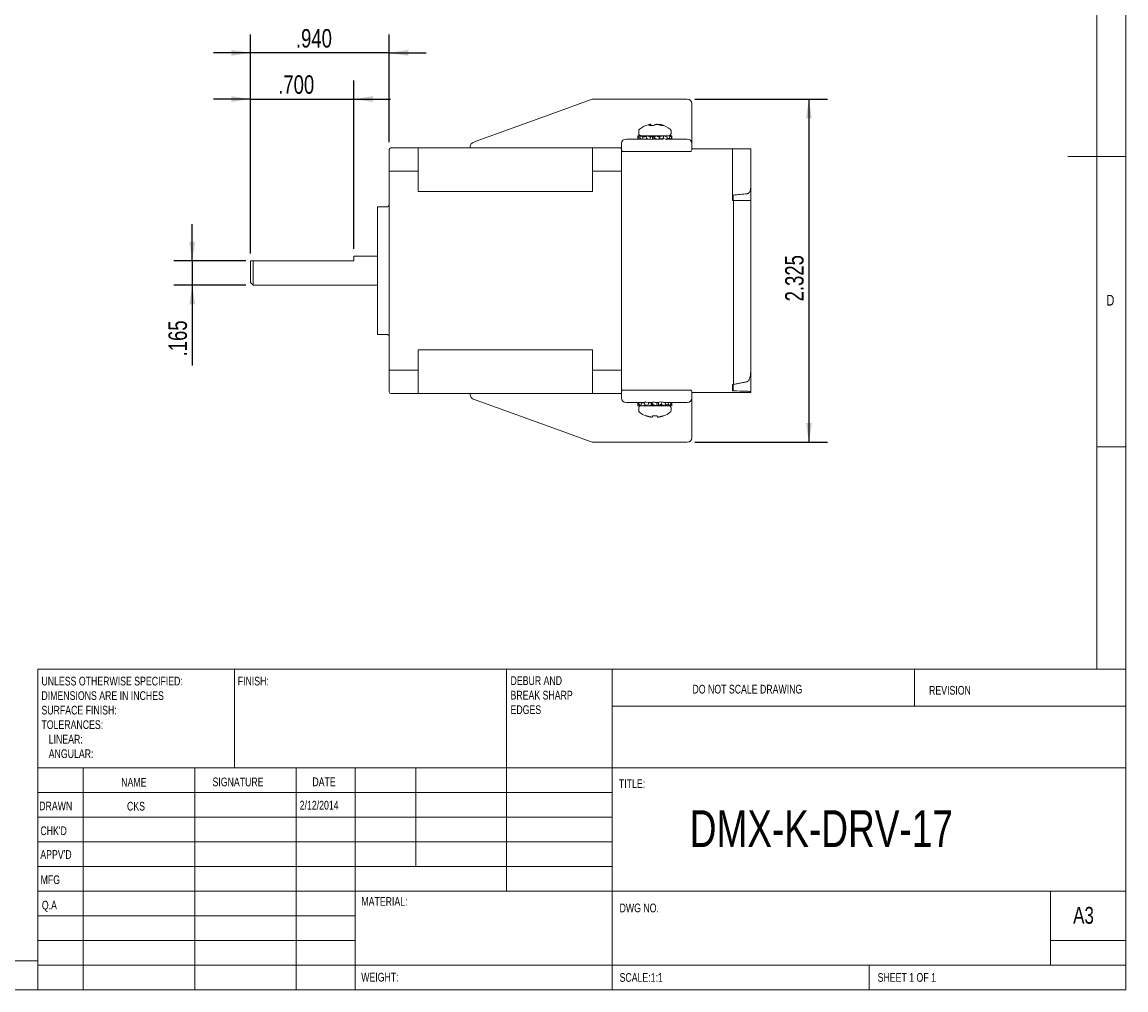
# Model space of a CAD drawing. Header units: inches. Extents: x 0.2 to 16.3, y 0.2 to 11.5.
# Tile 3 of 4: x 8.9 to 16.3, y 0.2 to 6.8. Entities that reach past the tile are written whole.
import ezdxf

# ---------------------------------------------------------------- set-up
doc = ezdxf.new("R2010")
doc.units = ezdxf.units.IN
doc.header["$MEASUREMENT"] = 0
doc.layers.add('FORMAT', color=7, linetype='Continuous')
doc.styles.add('SLDTEXTSTYLE0', font='TXT', dxfattribs={"width": 0.75})
doc.dimstyles.new('SLDDIMSTYLE3', dxfattribs={"dimtxt": 0.125, "dimasz": 0.13, "dimexe": 0, "dimexo": 0.0625, "dimgap": 0.03125, "dimtad": 2, "dimdec": 3, "dimzin": 12, "dimdsep": 46, "dimtxsty": 'Standard', "dimsah": 1, "dimcen": 0.09, "dimadec": 0, "dimazin": 0, "dimtfac": 1, "dimtdec": 3, "dimtofl": 0, "dimtmove": 0, "dimatfit": 3, "dimfxl": 1, "dimtolj": 1, "dimtzin": 12, "dimarcsym": 0})
doc.dimstyles.new('SLDDIMSTYLE4', dxfattribs={"dimtxt": 0.125, "dimasz": 0.13, "dimexe": 0, "dimexo": 0.0625, "dimgap": 0.03125, "dimtad": 2, "dimdec": 3, "dimzin": 12, "dimdsep": 46, "dimtxsty": 'Standard', "dimsah": 1, "dimcen": 0.09, "dimadec": 0, "dimazin": 0, "dimtfac": 1, "dimtdec": 3, "dimtofl": 0, "dimtmove": 0, "dimatfit": 3, "dimfxl": 1, "dimtolj": 1, "dimtzin": 12, "dimarcsym": 0})
doc.dimstyles.new('SLDDIMSTYLE5', dxfattribs={"dimtxt": 0.125, "dimasz": 0.13, "dimexe": 0, "dimexo": 0.0625, "dimgap": 0.03125, "dimtad": 2, "dimdec": 3, "dimzin": 4, "dimdsep": 46, "dimtxsty": 'Standard', "dimsah": 1, "dimcen": 0.09, "dimadec": 0, "dimazin": 0, "dimtfac": 1, "dimtdec": 3, "dimtofl": 0, "dimtmove": 0, "dimatfit": 3, "dimfxl": 1, "dimtolj": 1, "dimtzin": 12, "dimarcsym": 0})

# ---------------------------------------------------------------- blocks, each defined once
blk = doc.blocks.new('SW_NOTE_0')
at = {"color": 0, "linetype": 'Continuous', "lineweight": 0, "attachment_point": 1, "style": 'SLDTEXTSTYLE0'}
for s, insert, char_height in [('DEBUR AND ', (0, 0.0761), 0.05906), ('BREAK SHARP ', (0, -0.0223), 0.059055), ('EDGES', (0, -0.1207), 0.05906)]:
    blk.add_mtext(s, dxfattribs=dict(at, insert=insert, char_height=char_height))
blk = doc.blocks.new('SW_NOTE_1')
at = {"color": 0, "linetype": 'Continuous', "lineweight": 0, "attachment_point": 1, "style": 'SLDTEXTSTYLE0'}
for s, insert, char_height in [('UNLESS OTHERWISE SPECIFIED:', (0, 0.0761), 0.059055), ('DIMENSIONS ARE IN INCHES', (0, -0.0223), 0.059055), ('SURFACE FINISH:', (0, -0.1207), 0.059055), ('TOLERANCES:', (0, -0.2191), 0.059055), ('   LINEAR:', (0, -0.3176), 0.05906), ('   ANGULAR:', (0, -0.416), 0.059055)]:
    blk.add_mtext(s, dxfattribs=dict(at, insert=insert, char_height=char_height))
blk = doc.blocks.new('*D7')
at = {"layer": 'FORMAT'}
for p, q in [((13.4173, 6.2346), (14.316, 6.2346)), ((14.191, 6.2346), (14.191, 3.9092)), ((13.4173, 3.9092), (14.316, 3.9092))]:
    blk.add_line(p, q, dxfattribs=at)
for points in [[(14.191, 6.2346), (14.171, 6.1046), (14.211, 6.1046)], [(14.191, 3.9092), (14.211, 4.0392), (14.171, 4.0392)]]:
    blk.add_solid(points, dxfattribs=at)
at = {"layer": 'FORMAT', "insert": (14.0299, 4.8641), "char_height": 0.125, "attachment_point": 1, "rotation": 90, "style": 'SLDTEXTSTYLE0'}
blk.add_mtext('2.325', dxfattribs=at)
blk = doc.blocks.new('*D8')
at = {"layer": 'FORMAT'}
for p, q in [((10.0137, 5.1384), (10.0137, 5.3884)), ((10.3771, 5.1384), (9.8887, 5.1384)), ((10.0137, 5.1384), (10.0137, 4.9735)), ((10.3771, 4.9735), (9.8887, 4.9735)), ((10.0137, 4.9735), (10.0137, 4.4286))]:
    blk.add_line(p, q, dxfattribs=at)
for points in [[(10.0137, 5.1384), (10.0337, 5.2684), (9.9937, 5.2684)], [(10.0137, 4.9735), (9.9937, 4.8435), (10.0337, 4.8435)]]:
    blk.add_solid(points, dxfattribs=at)
at = {"layer": 'FORMAT', "insert": (9.8525, 4.4911), "char_height": 0.125, "attachment_point": 1, "rotation": 90, "style": 'SLDTEXTSTYLE0'}
blk.add_mtext('.165', dxfattribs=at)
blk = doc.blocks.new('*D9')
at = {"layer": 'FORMAT'}
for p, q in [((10.4074, 5.1884), (10.4074, 6.3601)), ((11.1074, 5.2203), (11.1074, 6.3601)), ((10.4074, 6.2351), (10.1574, 6.2351)), ((10.4074, 6.2351), (11.1074, 6.2351)), ((11.1074, 6.2351), (11.3574, 6.2351))]:
    blk.add_line(p, q, dxfattribs=at)
for points in [[(10.4074, 6.2351), (10.2774, 6.2551), (10.2774, 6.2151)], [(11.1074, 6.2351), (11.2374, 6.2151), (11.2374, 6.2551)]]:
    blk.add_solid(points, dxfattribs=at)
at = {"layer": 'FORMAT', "insert": (10.5958, 6.3962), "char_height": 0.125, "attachment_point": 1, "style": 'SLDTEXTSTYLE0'}
blk.add_mtext('.700', dxfattribs=at)
blk = doc.blocks.new('*D10')
at = {"layer": 'FORMAT'}
for p, q in [((10.4074, 5.1884), (10.4074, 6.6736)), ((11.3475, 5.9428), (11.3475, 6.6736)), ((10.4074, 6.5486), (10.1574, 6.5486)), ((11.3475, 6.5486), (10.4074, 6.5486)), ((11.3475, 6.5486), (11.5975, 6.5486))]:
    blk.add_line(p, q, dxfattribs=at)
for points in [[(10.4074, 6.5486), (10.2774, 6.5686), (10.2774, 6.5286)], [(11.3475, 6.5486), (11.4775, 6.5286), (11.4775, 6.5686)]]:
    blk.add_solid(points, dxfattribs=at)
at = {"layer": 'FORMAT', "insert": (10.7159, 6.7097), "char_height": 0.125, "attachment_point": 1, "style": 'SLDTEXTSTYLE0'}
blk.add_mtext('.940', dxfattribs=at)

msp = doc.modelspace()

# ---------------------------------------------------------------- linework, layer by layer
at = {"color": 7, "linetype": 'Continuous', "lineweight": 0}
for p, q in [((16.3386, 0.1969), (16.3386, 11.4961)), ((16.1417, 11.2992), (16.1417, 2.372)), ((16.3386, 5.8465), (15.9449, 5.8465)), ((16.1417, 3.878), (16.3386, 3.878)), ((8.9685, 2.372), (16.3386, 2.372)), ((8.9685, 2.372), (8.9685, 0.1969)), ((10.2992, 1.7028), (10.2992, 2.372)), ((12.1417, 2.372), (12.1417, 0.8661)), ((12.8583, 2.372), (12.8583, 0.1969)), ((14.9055, 2.1211), (14.9055, 2.372)), ((16.3386, 2.1211), (12.8583, 2.1211)), ((16.3386, 1.7028), (8.9685, 1.7028)), ((9.2756, 1.7028), (9.2756, 0.1969)), ((10.0311, 1.7028), (10.0311, 0.1969)), ((10.7165, 1.7028), (10.7165, 0.1969)), ((11.1181, 0.1969), (11.1181, 1.7028)), ((11.5276, 1.0335), (11.5276, 1.7028)), ((12.8583, 1.5354), (8.9685, 1.5354)), ((12.8583, 1.3681), (8.9685, 1.3681)), ((12.8583, 1.2008), (8.9685, 1.2008)), ((12.8583, 1.0335), (8.9685, 1.0335)), ((11.1181, 0.8661), (8.9685, 0.8661)), ((11.1181, 0.8661), (16.3386, 0.8661)), ((15.8268, 0.3642), (15.8268, 0.8661)), ((11.1181, 0.6988), (8.9685, 0.6988)), ((11.1181, 0.5315), (8.9685, 0.5315)), ((16.3386, 0.5315), (15.8268, 0.5315)), ((0.3937, 0.3937), (8.9685, 0.3937)), ((8.9685, 0.3642), (16.3386, 0.3642)), ((14.5984, 0.1969), (14.5984, 0.3642)), ((0.1969, 0.1969), (16.3386, 0.1969))]:
    msp.add_line(p, q, dxfattribs=at)
at = {"color": 7, "linetype": 'Continuous', "lineweight": 15}
for p, q in [((12.4556, 6.1378), (12.7166, 6.2328)), ((12.7269, 6.2346), (13.3673, 6.2346)), ((11.9371, 5.949), (12.4556, 6.1378)), ((13.3973, 6.2046), (13.3973, 6.1096)), ((13.3973, 5.9766), (13.3973, 6.1734)), ((13.1202, 6.0561), (13.1194, 6.0642)), ((13.1201, 6.0561), (13.1195, 6.0632)), ((13.1752, 6.0642), (13.175, 6.0616)), ((13.1827, 6.0632), (13.1825, 6.0594)), ((13.3973, 6.1096), (13.3973, 5.9346)), ((13.0312, 5.97), (13.032, 5.9869)), ((13.032, 5.9869), (13.0355, 5.9771)), ((13.0493, 5.9851), (13.032, 5.9869)), ((13.0451, 5.9869), (13.0438, 5.9857)), ((13.0496, 5.9864), (13.0451, 5.9869)), ((13.046, 5.97), (13.0497, 5.9869)), ((13.0497, 5.9869), (13.0662, 5.9771)), ((13.0802, 5.9826), (13.0497, 5.9869)), ((13.0848, 5.9826), (13.0649, 5.9848)), ((13.0856, 5.9869), (13.078, 5.9834)), ((13.0933, 5.9858), (13.0856, 5.9869)), ((13.088, 5.97), (13.0937, 5.9869)), ((13.0884, 5.9826), (13.0922, 5.9826)), ((13.0937, 5.9869), (13.1186, 5.9771)), ((13.0972, 5.9857), (13.0937, 5.9869)), ((13.1076, 5.9835), (13.0997, 5.9848)), ((13.1101, 6.0561), (13.1407, 6.0561)), ((13.1184, 5.9826), (13.1324, 5.9826)), ((13.1186, 5.9771), (13.1324, 5.9826)), ((13.1324, 5.9826), (13.1324, 5.9646)), ((13.1324, 5.9826), (13.133, 5.9826)), ((13.133, 5.9646), (13.133, 5.9826)), ((13.133, 5.9826), (13.1425, 5.9826)), ((13.1425, 5.9826), (13.1425, 5.9646)), ((13.1425, 5.9826), (13.1427, 5.9826)), ((13.1427, 5.9826), (13.152, 5.9869)), ((13.1427, 5.9646), (13.1427, 5.9826)), ((13.1459, 5.97), (13.152, 5.9869)), ((13.152, 5.9869), (13.1787, 5.9771)), ((13.1639, 5.9826), (13.1712, 5.9826)), ((13.171, 5.9826), (13.1799, 5.9826)), ((13.1787, 5.9771), (13.1712, 5.9826)), ((13.1799, 5.9826), (13.1799, 5.9646)), ((13.1799, 5.9826), (13.1807, 5.9826)), ((13.1807, 5.9826), (13.209, 5.9869)), ((13.1807, 5.9646), (13.1807, 5.9826)), ((13.1939, 6.0561), (13.2066, 6.0561)), ((13.195, 5.9848), (13.1975, 5.9857)), ((13.2014, 5.9858), (13.201, 5.9869)), ((13.2041, 5.97), (13.209, 5.9869)), ((13.209, 5.9869), (13.2305, 5.9771)), ((13.2169, 5.9833), (13.2496, 5.9869)), ((13.2298, 5.9848), (13.2449, 5.9869)), ((13.2451, 5.9864), (13.2449, 5.9869)), ((13.2472, 5.97), (13.2496, 5.9869)), ((13.2496, 5.9869), (13.2599, 5.9771)), ((13.2509, 5.9857), (13.2627, 5.9869)), ((13.2635, 5.97), (13.2627, 5.9869)), ((11.8973, 5.9046), (11.8973, 5.9136)), ((11.9171, 5.9417), (11.9371, 5.949)), ((12.9223, 5.8902), (12.9223, 5.9346)), ((12.9523, 5.9646), (12.9723, 5.9646)), ((12.9723, 5.9646), (13.1018, 5.9646)), ((13.0331, 5.9646), (13.0312, 5.97)), ((13.0355, 5.9771), (13.0349, 5.9646)), ((13.0355, 5.9771), (13.0479, 5.9788)), ((13.0551, 5.9646), (13.046, 5.97)), ((13.0662, 5.9771), (13.0631, 5.9631)), ((13.0662, 5.9771), (13.0918, 5.9816)), ((13.1129, 5.9602), (13.088, 5.97)), ((13.0977, 5.9662), (13.0977, 5.9646)), ((13.0988, 5.9646), (13.0988, 5.9658)), ((13.1186, 5.9771), (13.1129, 5.9602)), ((13.1324, 5.9646), (13.1129, 5.9602)), ((13.1324, 5.9646), (13.133, 5.9646)), ((13.133, 5.9646), (13.1425, 5.9646)), ((13.1425, 5.9646), (13.1427, 5.9646)), ((13.1459, 5.97), (13.1427, 5.9646)), ((13.1427, 5.9646), (13.1577, 5.9646)), ((13.1726, 5.9602), (13.1459, 5.97)), ((13.1577, 5.9646), (13.1607, 5.9646)), ((13.1787, 5.9771), (13.1726, 5.9602)), ((13.1742, 5.9646), (13.203, 5.9646)), ((13.2041, 5.97), (13.1807, 5.9646)), ((13.2251, 5.9604), (13.2041, 5.97)), ((13.2305, 5.9771), (13.2257, 5.9606)), ((13.2268, 5.9646), (13.3473, 5.9646)), ((13.2472, 5.97), (13.2276, 5.9672)), ((13.253, 5.9646), (13.2472, 5.97)), ((13.2599, 5.9771), (13.2582, 5.9646)), ((13.2635, 5.97), (13.2588, 5.9694)), ((13.2616, 5.9646), (13.2635, 5.97)), ((13.3473, 5.9646), (13.3673, 5.9646)), ((13.3973, 5.9046), (13.3973, 5.9766)), ((13.3973, 5.9346), (13.3973, 5.8902)), ((11.3475, 5.7422), (11.3475, 5.8928)), ((11.3593, 5.9046), (11.5444, 5.9046)), ((12.7255, 5.9046), (11.5444, 5.9046)), ((11.5444, 5.7471), (11.5444, 5.9046)), ((12.7255, 5.7471), (12.7255, 5.9046)), ((12.7255, 5.9046), (12.9105, 5.9046)), ((12.9223, 5.9046), (12.9105, 5.9046)), ((12.9105, 5.9046), (12.9223, 5.9046)), ((12.9223, 5.8902), (12.9223, 5.8816)), ((12.9223, 5.7533), (12.9223, 5.8816)), ((12.9723, 5.8807), (12.9275, 5.8807)), ((12.9723, 5.8807), (13.3473, 5.8807)), ((13.3473, 5.8807), (13.3922, 5.8807)), ((13.3973, 5.8969), (13.3973, 5.9046)), ((13.3973, 5.8969), (13.6723, 5.8969)), ((13.6723, 5.6719), (13.6723, 5.8969)), ((13.6723, 5.8969), (13.7973, 5.8969)), ((13.6723, 5.8969), (13.6773, 5.8969)), ((13.6723, 5.8969), (13.6773, 5.8969)), ((13.6723, 5.8969), (13.6773, 5.8969)), ((13.6723, 5.8969), (13.6773, 5.8969)), ((13.6723, 5.8969), (13.6773, 5.8969)), ((13.6723, 5.8969), (13.6773, 5.8969)), ((13.6723, 5.8969), (13.6773, 5.8969)), ((13.6773, 5.8969), (13.7718, 5.8969)), ((13.6773, 5.8969), (13.7718, 5.8969)), ((13.6773, 5.8969), (13.7718, 5.8969)), ((13.6773, 5.8969), (13.7718, 5.8969)), ((13.6773, 5.8969), (13.7718, 5.8969)), ((13.6773, 5.8969), (13.7718, 5.8969)), ((13.6773, 5.8969), (13.7718, 5.8969)), ((13.7718, 5.8969), (13.7973, 5.8969)), ((13.7718, 5.8969), (13.7973, 5.8969)), ((13.7718, 5.8969), (13.7973, 5.8969)), ((13.7718, 5.8969), (13.7973, 5.8969)), ((13.7718, 5.8969), (13.7973, 5.8969)), ((13.7718, 5.8969), (13.7973, 5.8969)), ((13.7718, 5.8969), (13.7835, 5.8969)), ((13.7973, 5.6719), (13.7973, 5.8969)), ((13.7973, 5.8969), (13.7973, 5.5469)), ((11.3475, 4.4016), (11.3475, 5.7422)), ((11.3593, 5.7471), (11.5444, 5.7471)), ((11.5444, 5.6079), (11.5444, 5.7471)), ((12.7255, 5.6079), (12.7255, 5.7471)), ((12.7255, 5.7471), (12.9105, 5.7471)), ((12.9223, 5.7533), (12.9223, 5.7422)), ((12.9223, 5.7422), (12.9223, 5.7148)), ((12.9223, 5.6719), (12.9223, 5.7148)), ((12.9223, 4.4719), (12.9223, 5.6719)), ((13.6723, 5.6719), (13.6723, 5.5469)), ((12.7255, 5.6079), (11.5444, 5.6079)), ((13.6723, 5.5841), (13.6773, 5.5841)), ((13.6723, 5.5469), (13.6808, 5.5469)), ((13.6773, 5.5473), (13.6773, 5.5841)), ((13.6808, 4.4719), (13.6808, 5.5469)), ((13.6808, 5.5469), (13.7718, 5.5469)), ((13.7718, 5.5469), (13.7973, 5.5469)), ((13.7973, 5.5469), (13.7973, 4.4719)), ((11.2688, 4.6388), (11.2688, 5.505)), ((11.1074, 5.1384), (11.1074, 5.1703)), ((10.4074, 4.9931), (10.4074, 5.1384)), ((11.1074, 5.1384), (10.4271, 5.1384)), ((10.4271, 5.1384), (10.4271, 4.9735)), ((12.7255, 4.5359), (11.5444, 4.5359)), ((11.5444, 4.3967), (11.5444, 4.5359)), ((12.7255, 4.3967), (12.7255, 4.5359)), ((12.9223, 4.429), (12.9223, 4.4719)), ((12.9223, 4.429), (12.9223, 4.4016)), ((13.6808, 4.3014), (13.6808, 4.4719)), ((13.7973, 4.4719), (13.7973, 4.4225)), ((13.7973, 4.4225), (13.7973, 4.2492)), ((11.3475, 4.251), (11.3475, 4.4016)), ((11.3593, 4.3967), (11.5444, 4.3967)), ((11.5444, 4.2392), (11.5444, 4.3967)), ((12.7255, 4.3967), (12.9105, 4.3967)), ((12.7255, 4.2392), (12.7255, 4.3967)), ((12.9223, 4.4016), (12.9223, 4.3905)), ((12.9223, 4.2621), (12.9223, 4.3905)), ((12.9275, 4.2631), (12.9723, 4.2631)), ((13.3473, 4.2631), (12.9723, 4.2631)), ((13.3922, 4.2631), (13.3473, 4.2631)), ((13.6723, 4.3007), (13.6808, 4.3014)), ((13.6723, 4.3007), (13.6723, 4.2574)), ((13.6773, 4.2574), (13.6773, 4.3011)), ((11.3593, 4.2392), (11.5444, 4.2392)), ((12.7255, 4.2392), (11.5444, 4.2392)), ((11.8973, 4.2302), (11.8973, 4.2392)), ((11.9371, 4.1947), (11.9171, 4.202)), ((12.4556, 4.006), (11.9371, 4.1947)), ((12.7255, 4.2392), (12.9105, 4.2392)), ((12.9223, 4.2392), (12.9105, 4.2392)), ((12.9223, 4.2621), (12.9223, 4.2536)), ((12.9223, 4.2092), (12.9223, 4.2536)), ((13.3973, 4.2092), (13.3973, 4.2536)), ((13.3973, 4.2392), (13.3973, 4.2469)), ((13.7806, 4.2469), (13.3973, 4.2469)), ((13.3973, 4.2092), (13.3973, 4.0342)), ((13.6723, 4.2574), (13.6773, 4.2574)), ((13.6723, 4.2469), (13.6773, 4.2469)), ((13.6723, 4.2469), (13.6773, 4.2469)), ((13.6723, 4.2469), (13.6773, 4.2469)), ((13.6723, 4.2469), (13.6773, 4.2469)), ((13.6723, 4.2469), (13.6773, 4.2469)), ((13.6723, 4.2469), (13.6773, 4.2469)), ((13.6723, 4.2469), (13.6773, 4.2469)), ((13.7718, 4.2469), (13.6773, 4.2469)), ((13.7718, 4.2469), (13.6773, 4.2469)), ((13.7718, 4.2469), (13.6773, 4.2469)), ((13.7718, 4.2469), (13.6773, 4.2469)), ((13.7718, 4.2469), (13.6773, 4.2469)), ((13.7718, 4.2469), (13.6773, 4.2469)), ((13.7718, 4.2469), (13.6773, 4.2469)), ((13.7973, 4.2469), (13.7718, 4.2469)), ((13.7973, 4.2469), (13.7718, 4.2469)), ((13.7973, 4.2469), (13.7718, 4.2469)), ((13.7973, 4.2469), (13.7718, 4.2469)), ((13.7973, 4.2469), (13.7718, 4.2469)), ((13.7973, 4.2469), (13.7718, 4.2469)), ((13.7973, 4.2469), (13.7718, 4.2469)), ((13.7973, 4.2492), (13.7973, 4.2483)), ((13.7973, 4.2483), (13.7973, 4.2469)), ((12.9723, 4.1792), (12.9523, 4.1792)), ((13.0794, 4.1792), (12.9723, 4.1792)), ((13.0323, 4.1792), (13.0323, 4.1737)), ((13.0323, 4.1737), (13.0409, 4.1749)), ((13.0323, 4.1737), (13.0323, 4.1568)), ((13.0503, 4.1587), (13.0323, 4.1568)), ((13.0395, 4.1667), (13.0417, 4.1792)), ((13.053, 4.1568), (13.0395, 4.1667)), ((13.0423, 4.1579), (13.0425, 4.1568)), ((13.0514, 4.158), (13.0425, 4.1568)), ((13.0485, 4.1792), (13.056, 4.1737)), ((13.056, 4.1737), (13.053, 4.1568)), ((13.089, 4.161), (13.053, 4.1568)), ((13.056, 4.1737), (13.0788, 4.1773)), ((13.0755, 4.1667), (13.0808, 4.1836)), ((13.0989, 4.1568), (13.0755, 4.1667)), ((13.0798, 4.1599), (13.0808, 4.1568)), ((13.0808, 4.1836), (13.1042, 4.1737)), ((13.0859, 4.1823), (13.0808, 4.1836)), ((13.0921, 4.1597), (13.0884, 4.1588)), ((13.1042, 4.1737), (13.0989, 4.1568)), ((13.123, 4.1612), (13.0989, 4.1568)), ((13.1213, 4.1792), (13.1012, 4.1792)), ((13.1042, 4.1737), (13.123, 4.1792)), ((13.123, 4.1792), (13.1213, 4.1792)), ((13.123, 4.1792), (13.123, 4.1612)), ((13.1235, 4.1792), (13.123, 4.1792)), ((13.1237, 4.1612), (13.123, 4.1612)), ((13.1245, 4.1792), (13.1235, 4.1792)), ((13.1237, 4.1612), (13.1237, 4.1792)), ((13.133, 4.1792), (13.1237, 4.1792)), ((13.133, 4.1612), (13.1237, 4.1612)), ((13.1308, 4.1667), (13.1369, 4.1836)), ((13.1308, 4.1667), (13.133, 4.1612)), ((13.1578, 4.1568), (13.1308, 4.1667)), ((13.133, 4.1792), (13.1369, 4.1836)), ((13.133, 4.1727), (13.133, 4.1792)), ((13.1458, 4.1612), (13.133, 4.1612)), ((13.1369, 4.1836), (13.1639, 4.1737)), ((13.1617, 4.1792), (13.1489, 4.1792)), ((13.1639, 4.1737), (13.1578, 4.1568)), ((13.1617, 4.1612), (13.1578, 4.1568)), ((13.1639, 4.1737), (13.1617, 4.1792)), ((13.171, 4.1792), (13.1617, 4.1792)), ((13.1617, 4.1677), (13.1617, 4.1612)), ((13.171, 4.1612), (13.1617, 4.1612)), ((13.1712, 4.1792), (13.1701, 4.1792)), ((13.171, 4.1792), (13.171, 4.1612)), ((13.1717, 4.1612), (13.171, 4.1612)), ((13.1717, 4.1792), (13.1712, 4.1792)), ((13.1717, 4.1792), (13.1718, 4.1792)), ((13.1717, 4.1612), (13.1717, 4.1792)), ((13.1733, 4.1792), (13.1717, 4.1792)), ((13.1905, 4.1667), (13.1717, 4.1612)), ((13.1849, 4.1612), (13.1717, 4.1612)), ((13.1757, 4.1799), (13.1958, 4.1836)), ((13.1871, 4.1584), (13.1958, 4.1568)), ((13.1905, 4.1667), (13.1958, 4.1836)), ((13.2139, 4.1568), (13.1905, 4.1667)), ((13.1958, 4.1836), (13.2192, 4.1737)), ((13.1958, 4.1568), (13.2016, 4.1593)), ((13.3473, 4.1792), (13.2062, 4.1792)), ((13.2062, 4.1588), (13.2139, 4.1568)), ((13.2192, 4.1737), (13.2139, 4.1568)), ((13.2148, 4.1599), (13.2417, 4.1568)), ((13.2386, 4.1667), (13.2158, 4.1631)), ((13.2183, 4.1612), (13.2521, 4.1568)), ((13.2386, 4.1667), (13.2409, 4.1792)), ((13.2521, 4.1568), (13.2386, 4.1667)), ((13.2417, 4.1568), (13.2433, 4.158)), ((13.2477, 4.1792), (13.2552, 4.1737)), ((13.2552, 4.1737), (13.2521, 4.1568)), ((13.2523, 4.1579), (13.2623, 4.1568)), ((13.2623, 4.1667), (13.2537, 4.1655)), ((13.2623, 4.1667), (13.2623, 4.1792)), ((13.2623, 4.1568), (13.2623, 4.1667)), ((13.3673, 4.1792), (13.3473, 4.1792)), ((13.0901, 4.0876), (13.0877, 4.0876)), ((13.1308, 4.0876), (13.1302, 4.0806)), ((13.1639, 4.0876), (13.1308, 4.0876)), ((13.1639, 4.0876), (13.1645, 4.0806)), ((13.2069, 4.0876), (13.2046, 4.0876)), ((12.7166, 3.911), (12.4556, 4.006)), ((13.3973, 4.0342), (13.3973, 3.9392)), ((13.3673, 3.9092), (12.7269, 3.9092))]:
    msp.add_line(p, q, dxfattribs=at)
at = {"color": 7, "linetype": 'Continuous', "lineweight": 15, "flags": 128}
msp.add_lwpolyline([(13.7973, 5.8969), (13.7973, 5.8969)], dxfattribs=at)
at = {"color": 7, "linetype": 'Continuous', "lineweight": 15}
for centre, radius, start, end in [((12.7269, 6.2046), 0.03, 90, 110), ((13.3673, 6.2046), 0.03, 0, 90), ((13.1473, 5.8971), 0.1699, 105.31209, 127.70975), ((13.1473, 5.8971), 0.1699, 52.29025, 74.91642), ((11.9273, 5.9136), 0.03, 110, 180), ((12.9523, 5.9346), 0.03, 90, 180), ((13.3673, 5.9346), 0.03, 0, 90), ((11.3593, 5.8928), 0.0118, 90, 180), ((12.9105, 5.8928), 0.0118, 0, 90), ((11.3357, 5.5168), 0.0118, 270, 0), ((11.3357, 4.627), 0.0118, 0, 90), ((11.3593, 4.251), 0.0118, 180, 270), ((11.9273, 4.2302), 0.03, 180, 250), ((12.9105, 4.251), 0.0118, 270, 0), ((12.9523, 4.2092), 0.03, 180, 270), ((13.3673, 4.2092), 0.03, 270, 0), ((13.1473, 4.2467), 0.1699, 232.29025, 249.45914), ((13.1473, 4.2467), 0.1699, 290.54086, 307.70975), ((12.7269, 3.9392), 0.03, 250, 270), ((13.3673, 3.9392), 0.03, 270, 0)]:
    msp.add_arc(centre, radius, start, end, dxfattribs=at)
for centre, major_axis, ratio, start_param, end_param in [((11.3593, 5.7422), (0.0118, 0), 0.414214, 1.570796, 3.141593), ((12.9105, 5.7422), (0.0118, 0), 0.414214, 0, 1.570796), ((13.7973, 5.6719), (1.4288, 0), 0.087489, 4.624788, 4.694529), ((12.6601, 5.6719), (1.4288, 0), 0.087489, 5.504731, 5.604072), ((11.3593, 4.4016), (0.0118, 0), 0.414214, 3.141593, 4.712389), ((12.9105, 4.4016), (0.0118, 0), 0.414214, 4.712389, 6.283185), ((14.4546, 4.4719), (2.5718, 0), 0.087489, 4.405366, 4.443684)]:
    msp.add_ellipse(centre, major_axis=major_axis, ratio=ratio, start_param=start_param, end_param=end_param, dxfattribs=at)
for points in [[(13.1026, 6.0604), (13.112, 6.0632)], [(13.1195, 6.0632), (13.1101, 6.0561)], [(13.112, 6.0632), (13.1194, 6.0642)], [(13.1194, 6.0642), (13.1195, 6.0632)], [(13.1407, 6.0561), (13.1513, 6.0632)], [(13.1513, 6.0632), (13.1589, 6.0642)], [(13.1589, 6.0642), (13.1696, 6.0632)], [(13.1696, 6.0632), (13.1939, 6.0561)], [(13.1827, 6.0632), (13.1752, 6.0642)], [(13.2066, 6.0561), (13.1827, 6.0632)], [(13.0378, 6.0201), (13.0378, 6.0013)], [(13.0887, 5.9826), (13.0688, 5.9842)], [(13.1184, 5.9826), (13.0972, 5.9857)], [(13.1076, 5.9869), (13.1076, 5.9841)], [(13.1871, 5.9835), (13.1871, 5.9869)], [(13.1975, 5.9857), (13.1871, 5.9841)], [(13.2211, 5.9838), (13.2167, 5.9834)], [(13.2352, 5.9869), (13.2383, 5.9869)], [(13.2568, 6.0013), (13.2568, 6.0201)], [(13.1577, 5.9646), (13.1611, 5.9644)], [(11.3357, 5.505), (11.2688, 5.505)], [(11.2688, 5.1703), (11.1074, 5.1703)], [(10.4074, 5.1384), (10.4271, 5.1384)], [(10.4074, 4.9931), (10.4271, 4.9735)], [(10.4271, 4.9735), (11.2688, 4.9735)], [(11.2688, 4.6388), (11.3357, 4.6388)], [(13.7718, 4.3197), (13.6808, 4.3014)], [(13.0378, 4.1424), (13.0378, 4.1237)], [(13.0884, 4.1588), (13.0924, 4.1592)], [(13.1076, 4.1584), (13.1076, 4.1568)], [(13.1847, 4.1612), (13.2062, 4.1588)], [(13.1871, 4.1568), (13.1871, 4.1609)], [(13.2151, 4.1609), (13.2298, 4.1597)], [(13.2568, 4.1237), (13.2568, 4.1424)], [(13.1162, 4.0806), (13.0901, 4.0876)], [(13.1162, 4.0806), (13.126, 4.0795)], [(13.126, 4.0795), (13.1162, 4.0806)], [(13.126, 4.0795), (13.1302, 4.0806)], [(13.1302, 4.0806), (13.126, 4.0795)], [(13.1308, 4.0876), (13.1302, 4.0806)], [(13.1645, 4.0806), (13.1639, 4.0876)], [(13.1645, 4.0806), (13.1687, 4.0795)], [(13.1687, 4.0795), (13.1645, 4.0806)], [(13.1687, 4.0795), (13.1785, 4.0806)], [(13.1785, 4.0806), (13.1687, 4.0795)], [(13.2046, 4.0876), (13.1785, 4.0806)]]:
    msp.add_open_spline(points, degree=1, dxfattribs=at)
for points, knots in [([(13.0434, 6.0315), (13.0426, 6.0307), (13.041, 6.0293), (13.0392, 6.0265), (13.0381, 6.0233), (13.0379, 6.0211), (13.0379, 6.0201)], [0, 0, 0, 0, 0.246718, 0.5, 0.753282, 1, 1, 1, 1]), ([(13.0379, 6.0028), (13.0379, 6.0014), (13.0378, 5.9985), (13.0394, 5.9942), (13.0425, 5.9903), (13.047, 5.9875), (13.0505, 5.9871), (13.0522, 5.9869)], [0, 0, 0, 0, 0.172217, 0.360902, 0.558295, 0.787856, 1, 1, 1, 1]), ([(13.0535, 5.9869), (13.0535, 5.9869), (13.0536, 5.9869), (13.0618, 5.9869), (13.0734, 5.9869), (13.09, 5.9869), (13.1105, 5.9869), (13.1333, 5.9869), (13.1562, 5.9869), (13.1774, 5.9869), (13.2003, 5.9869), (13.2217, 5.9869), (13.231, 5.9869), (13.2352, 5.9869)], [0, 0, 0, 0, 0.0910018, 0.1674033, 0.2502725, 0.3380933, 0.4286169, 0.5191406, 0.6069614, 0.6898305, 0.7662321, 0.8967872, 1, 1, 1, 1]), ([(13.2424, 5.9869), (13.2439, 5.9871), (13.2468, 5.9873), (13.251, 5.9895), (13.2545, 5.993), (13.2568, 5.9977), (13.2568, 6.0011), (13.2568, 6.0028)], [0, 0, 0, 0, 0.178815, 0.371707, 0.569775, 0.795411, 1, 1, 1, 1]), ([(13.2568, 6.0201), (13.2567, 6.0211), (13.2566, 6.0233), (13.2554, 6.0265), (13.2537, 6.0293), (13.252, 6.0307), (13.2512, 6.0315)], [0, 0, 0, 0, 0.246718, 0.5, 0.753282, 1, 1, 1, 1]), ([(12.9275, 5.8807), (12.9253, 5.8833), (12.9226, 5.8867), (12.9224, 5.8896), (12.9223, 5.8902)], [0, 0, 0, 0, 0.789927, 1, 1, 1, 1]), ([(13.3922, 5.8807), (13.393, 5.8815), (13.3961, 5.8849), (13.3968, 5.8879), (13.3973, 5.8902)], [0, 0, 0, 0, 0.252574, 1, 1, 1, 1]), ([(13.7718, 5.5934), (13.7742, 5.5939), (13.7788, 5.5948), (13.7854, 5.5993), (13.7918, 5.6077), (13.7969, 5.6255), (13.7973, 5.6482), (13.7973, 5.6655), (13.7973, 5.6719)], [0, 0, 0, 0, 0.07568, 0.150852, 0.265316, 0.452874, 0.797412, 1, 1, 1, 1]), ([(13.7718, 4.3197), (13.7726, 4.3199), (13.7741, 4.3204), (13.7765, 4.3216), (13.7789, 4.3235), (13.7811, 4.3258), (13.783, 4.3283), (13.7846, 4.3309), (13.7861, 4.3336), (13.7883, 4.3383), (13.7906, 4.3451), (13.7929, 4.3541), (13.7945, 4.3635), (13.7958, 4.3748), (13.7967, 4.388), (13.7972, 4.4028), (13.7973, 4.4142), (13.7973, 4.4207), (13.7973, 4.4223), (13.7973, 4.4225)], [0, 0, 0, 0, 0.020639, 0.04202, 0.071234, 0.10123, 0.129233, 0.157456, 0.186154, 0.214952, 0.299407, 0.384743, 0.471692, 0.558922, 0.69399, 0.829481, 0.956074, 0.996412, 1, 1, 1, 1]), ([(12.9223, 4.2536), (12.9229, 4.256), (12.9236, 4.259), (12.9268, 4.2624), (12.9275, 4.2631)], [0, 0, 0, 0, 0.789904, 1, 1, 1, 1]), ([(13.3973, 4.2536), (13.3968, 4.256), (13.396, 4.259), (13.3929, 4.2624), (13.3922, 4.2631)], [0, 0, 0, 0, 0.791037, 1, 1, 1, 1]), ([(13.7973, 4.2492), (13.797, 4.2497), (13.7964, 4.2506), (13.7915, 4.2524), (13.7842, 4.254), (13.7771, 4.2548), (13.7729, 4.2549), (13.7718, 4.255)], [0, 0, 0, 0, 0.230541, 0.460994, 0.693095, 0.92208, 1, 1, 1, 1]), ([(13.7806, 4.2469), (13.7833, 4.2469), (13.7888, 4.2469), (13.7945, 4.2472), (13.7971, 4.2477), (13.7973, 4.2482), (13.7973, 4.2483)], [0, 0, 0, 0, 0.290016, 0.580058, 0.86942, 1, 1, 1, 1]), ([(13.0378, 4.1424), (13.0381, 4.1445), (13.0386, 4.1487), (13.0425, 4.1536), (13.0474, 4.1564), (13.0507, 4.1567), (13.0522, 4.1568)], [0, 0, 0, 0, 0.270261, 0.562429, 0.789736, 1, 1, 1, 1]), ([(13.0378, 4.1237), (13.0379, 4.1225), (13.0381, 4.12), (13.0398, 4.1159), (13.042, 4.1137), (13.0434, 4.1123)], [0, 0, 0, 0, 0.277377, 0.562023, 1, 1, 1, 1]), ([(13.2424, 4.1568), (13.2417, 4.1568), (13.24, 4.1568), (13.2271, 4.1568), (13.21, 4.1568), (13.1921, 4.1568), (13.1708, 4.1568), (13.1473, 4.1568), (13.1239, 4.1568), (13.1026, 4.1568), (13.0847, 4.1568), (13.0676, 4.1568), (13.0547, 4.1568), (13.053, 4.1568), (13.0522, 4.1568)], [0, 0, 0, 0, 0.0903184, 0.2045632, 0.2714199, 0.3439362, 0.4207855, 0.5, 0.5792145, 0.6560638, 0.7285801, 0.7954368, 0.9096816, 1, 1, 1, 1]), ([(13.2424, 4.1568), (13.2445, 4.1566), (13.2487, 4.1561), (13.2536, 4.1522), (13.2564, 4.1473), (13.2567, 4.144), (13.2568, 4.1424)], [0, 0, 0, 0, 0.2702613, 0.5624294, 0.7897364, 1, 1, 1, 1]), ([(13.2512, 4.1123), (13.2521, 4.1131), (13.254, 4.1148), (13.2562, 4.1186), (13.2566, 4.1218), (13.2568, 4.1237)], [0, 0, 0, 0, 0.277377, 0.562023, 1, 1, 1, 1])]:
    msp.add_open_spline(points, degree=3, knots=knots, dxfattribs=at)

# ---------------------------------------------------------------- block references
at = {"color": 7, "linetype": 'Continuous', "lineweight": 0}
for name, p in [('SW_NOTE_1', (8.9919, 2.2436)), ('SW_NOTE_0', (12.1697, 2.2468))]:
    msp.add_blockref(name, p, dxfattribs=at)

# ---------------------------------------------------------------- texts
at = {"color": 7, "linetype": 'Continuous', "lineweight": 0, "attachment_point": 1, "style": 'SLDTEXTSTYLE0'}
for s, insert, char_height in [('D', (16.2073, 4.9082), 0.0729), ('FINISH:', (10.3217, 2.3197), 0.05906), ('DO NOT SCALE DRAWING', (13.4022, 2.2651), 0.059055), ('REVISION', (15.005, 2.2573), 0.05906), ('NAME', (9.5324, 1.6339), 0.05906), ('SIGNATURE', (10.1509, 1.6363), 0.05906), ('DATE', (10.8274, 1.6369), 0.05906), ('TITLE:', (12.9038, 1.6251), 0.05906), ('DRAWN', (8.9769, 1.4736), 0.05906), ('CKS', (9.5715, 1.4718), 0.059), ('2/12/2014', (10.7417, 1.4787), 0.059), ('DMX-K-DRV-17', (13.3837, 1.4152), 0.25), ("CHK'D", (8.9847, 1.3053), 0.05906), ("APPV'D", (8.9843, 1.1443), 0.05906), ('MFG', (8.9864, 0.9738), 0.05906), ('MATERIAL:', (11.1593, 0.8262), 0.05906), ('Q.A', (8.9948, 0.8012), 0.05906), ('DWG NO.', (12.9084, 0.7822), 0.05906), ('A3', (15.9811, 0.7599), 0.11458), ('WEIGHT: ', (11.1582, 0.313), 0.059), ('SCALE:1:1', (12.9084, 0.311), 0.05906), ('SHEET 1 OF 1', (14.6566, 0.311), 0.059055)]:
    msp.add_mtext(s, dxfattribs=dict(at, insert=insert, char_height=char_height))

# ---------------------------------------------------------------- dimensions: what is measured, and where the dimension line sits
at = {"layer": 'FORMAT'}
for base, p1, p2, picture, middle in [((10.4074, 6.5486), (11.3475, 5.8928), (10.4074, 5.1384), '*D10', (10.8775, 6.5486)), ((11.1074, 6.2351), (10.4074, 5.1384), (11.1074, 5.1703), '*D9', (10.7574, 6.2351))]:
    dim = msp.add_linear_dim(base=base, p1=p1, p2=p2, dimstyle='SLDDIMSTYLE5', dxfattribs=at)
    dim.commit()
    dim.dimension.update_dxf_attribs({"geometry": picture, "text_midpoint": middle, "dimtype": 160})
for base, p1, p2, dimstyle, picture, middle in [((14.191, 3.9092), (13.3673, 6.2346), (13.3673, 3.9092), 'SLDDIMSTYLE3', '*D7', (14.191, 5.0719)), ((10.0137, 4.9735), (10.4271, 5.1384), (10.4271, 4.9735), 'SLDDIMSTYLE4', '*D8', (10.0137, 4.6527))]:
    dim = msp.add_linear_dim(base=base, p1=p1, p2=p2, angle=90, dimstyle=dimstyle, dxfattribs=at)
    dim.commit()
    dim.dimension.update_dxf_attribs({"geometry": picture, "text_midpoint": middle, "dimtype": 160})

doc.saveas('drawing.dxf')
